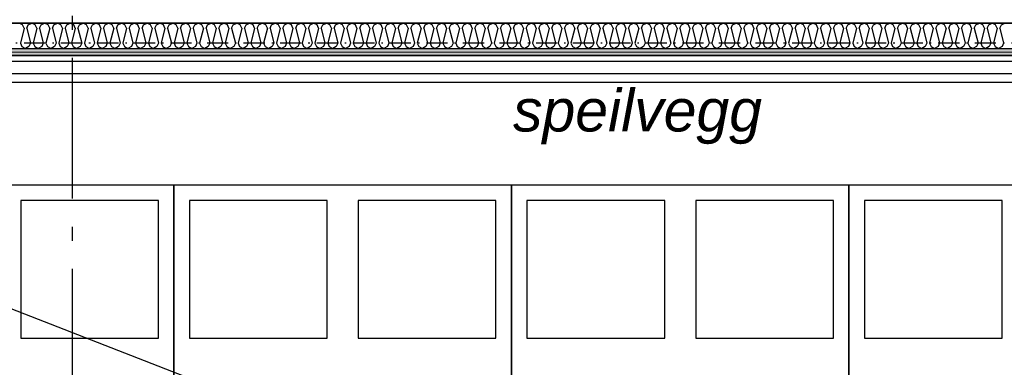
# Model space of a CAD drawing. Header units: millimetres. Extents: x -173281 to 144469, y -85977 to 83288.
# Tile 242 of 256: x -75254 to -71754, y -19865 to -18629. Entities that reach past the tile are written whole.
import ezdxf
from ezdxf.enums import TextEntityAlignment as Align

# ---------------------------------------------------------------- set-up
doc = ezdxf.new("R2010")
doc.units = ezdxf.units.MM
doc.header["$LTSCALE"] = 0.5
doc.header["$MEASUREMENT"] = 0
for name, pattern in [('Akselinje', [1500, 1000, -200, 100, -200]), ('Over snittplan', [260, 150, -50, 10, -50]), ('PLINE', [0])]:
    doc.linetypes.add(name, pattern=pattern)
doc.layers.add('236- Innvendig kledning og overflate(Nye konstruksjoner)', color=7, linetype='Continuous', lineweight=0)
for name, color, linetype in [('242- Ikke-bærende innervegger (Skravur)(Nye konstruksjoner)', 7, 'Continuous'), ('242- Ikke-bærende innervegger(Nye konstruksjoner)', 7, 'Continuous'), ('252- Gulv på grunn_ bunnplate', 7, 'Continuous'), ('253- Oppforet gulv_ påstøp(Nye konstruksjoner)', 7, 'Continuous'), ('256- Faste himlinger og overflatebehandling', 7, 'Continuous'), ('256- Faste himlinger og overflatebehandling(Nye konstruksjoner)', 7, 'Continuous'), ('27-- Fast inventar(Nye konstruksjoner)', 7, 'Continuous'), ('287- Andre rekkverk_ håndlister og fendere(Nye konstruksjoner)', 7, 'Continuous'), ('82-- Modullinjer', 7, 'Continuous'), ('832- Tekst bygning(Nye konstruksjoner)', 7, 'Continuous'), ('862- M___Nettoareal(Nye konstruksjoner)', 7, 'Continuous'), ('862- M___Nettoareal(Polylinje)(Nye konstruksjoner)', 7, 'Continuous'), ('862- M___Nettoareal(Tekst)(Nye konstruksjoner)', 7, 'Continuous')]:
    doc.layers.add(name, color=color, linetype=linetype)
doc.styles.add('GENERATED_STYLE_1', font='arial.ttf')
doc.styles.add('GENERATED_STYLE_2', font='arial.ttf')
doc.styles.add('GENERATED_STYLE_7', font='arial.ttf')
pattern_1 = [(0, (0, 0), (0, 86.60254), [0, -50]), (0, (25, 43.3), (0, 86.60254), [0, -50])]

# ---------------------------------------------------------------- blocks, each defined once
blk = doc.blocks.new('Dans_teater_A-120_6', base_point=(-73175.2, -21455.7))
at = {"layer": '862- M___Nettoareal(Polylinje)(Nye konstruksjoner)', "linetype": 'PLINE', "flags": 128}
blk.add_lwpolyline([(-77605.7, -22311.9), (-77605.7, -25661.9), (-76468.2, -25661.9), (-76468.2, -25666.9), (-68938.2, -25666.9), (-68938.2, -22216.9), (-68938.2, -18756.9), (-77605.7, -18756.9), (-77605.7, -22121.9), (-77668.2, -22121.9), (-77768.2, -22121.9), (-77768.2, -22311.9), (-77668.2, -22311.9)], close=True, dxfattribs=at)
at = {"layer": '862- M___Nettoareal(Tekst)(Nye konstruksjoner)', "style": 'GENERATED_STYLE_1'}
for tag, height, p in [('DUMMY_862', 150, (-73293.1, -20924)), ('ROOM_NAME', 150, (-73293.1, -22021.7)), ('DUMMY_861', 100, (-73450.2, -21621.5)), ('ROOM_NUMBER', 100, (-73450.2, -22010.3)), ('DUMMY_863', 100, (-73057.4, -21987.4))]:
    blk.add_attdef(tag, text='', height=height, rotation=90, dxfattribs=at).set_placement(p, align=Align.TOP_LEFT)
blk = doc.blocks.new('*X880')
at = {"layer": '242- Ikke-bærende innervegger (Skravur)(Nye konstruksjoner)', "linetype": 'PLINE'}
for p, q in [((-75244.3, -18647.8), (-75256.8, -18641.9)), ((-75238.8, -18660), (-75244.3, -18647.8)), ((-75229.2, -18660), (-75223.7, -18647.8)), ((-75223.7, -18647.8), (-75211.2, -18641.9)), ((-75198.8, -18647.8), (-75211.2, -18641.9)), ((-75193.3, -18660), (-75198.8, -18647.8)), ((-75183.7, -18660), (-75178.1, -18647.8)), ((-75178.1, -18647.8), (-75165.7, -18641.9)), ((-75153.3, -18647.8), (-75165.7, -18641.9)), ((-75147.7, -18660), (-75153.3, -18647.8)), ((-75138.2, -18660), (-75132.6, -18647.8)), ((-75132.6, -18647.8), (-75120.2, -18641.9)), ((-75107.8, -18647.8), (-75120.2, -18641.9)), ((-75102.2, -18660), (-75107.8, -18647.8)), ((-75092.6, -18660), (-75087.1, -18647.8)), ((-75087.1, -18647.8), (-75074.7, -18641.9)), ((-75062.2, -18647.8), (-75074.7, -18641.9)), ((-75056.7, -18660), (-75062.2, -18647.8)), ((-75047.1, -18660), (-75041.6, -18647.8)), ((-75041.6, -18647.8), (-75029.1, -18641.9)), ((-75016.7, -18647.8), (-75029.1, -18641.9)), ((-75011.2, -18660), (-75016.7, -18647.8)), ((-75001.6, -18660), (-74996, -18647.8)), ((-74996, -18647.8), (-74983.6, -18641.9)), ((-74971.2, -18647.8), (-74983.6, -18641.9)), ((-74965.6, -18660), (-74971.2, -18647.8)), ((-74956.1, -18660), (-74950.5, -18647.8)), ((-74950.5, -18647.8), (-74938.1, -18641.9)), ((-74925.6, -18647.8), (-74938.1, -18641.9)), ((-74920.1, -18660), (-74925.6, -18647.8)), ((-74910.5, -18660), (-74905, -18647.8)), ((-74905, -18647.8), (-74892.5, -18641.9)), ((-74880.1, -18647.8), (-74892.5, -18641.9)), ((-74874.6, -18660), (-74880.1, -18647.8)), ((-74865, -18660), (-74859.5, -18647.8)), ((-74859.5, -18647.8), (-74847, -18641.9)), ((-74834.6, -18647.8), (-74847, -18641.9)), ((-74829, -18660), (-74834.6, -18647.8)), ((-74819.5, -18660), (-74813.9, -18647.8)), ((-74813.9, -18647.8), (-74801.5, -18641.9)), ((-74789.1, -18647.8), (-74801.5, -18641.9)), ((-74783.5, -18660), (-74789.1, -18647.8)), ((-74773.9, -18660), (-74768.4, -18647.8)), ((-74768.4, -18647.8), (-74756, -18641.9)), ((-74743.5, -18647.8), (-74756, -18641.9)), ((-74738, -18660), (-74743.5, -18647.8)), ((-74728.4, -18660), (-74722.9, -18647.8)), ((-74722.9, -18647.8), (-74710.4, -18641.9)), ((-74698, -18647.8), (-74710.4, -18641.9)), ((-74692.5, -18660), (-74698, -18647.8)), ((-74682.9, -18660), (-74677.3, -18647.8)), ((-74677.3, -18647.8), (-74664.9, -18641.9)), ((-74652.5, -18647.8), (-74664.9, -18641.9)), ((-74646.9, -18660), (-74652.5, -18647.8)), ((-74637.4, -18660), (-74631.8, -18647.8)), ((-74631.8, -18647.8), (-74619.4, -18641.9)), ((-74607, -18647.8), (-74619.4, -18641.9)), ((-74601.4, -18660), (-74607, -18647.8)), ((-74591.8, -18660), (-74586.3, -18647.8)), ((-74586.3, -18647.8), (-74573.9, -18641.9)), ((-74561.4, -18647.8), (-74573.9, -18641.9)), ((-74555.9, -18660), (-74561.4, -18647.8)), ((-74546.3, -18660), (-74540.8, -18647.8)), ((-74540.8, -18647.8), (-74528.3, -18641.9)), ((-74515.9, -18647.8), (-74528.3, -18641.9)), ((-74510.3, -18660), (-74515.9, -18647.8)), ((-74500.8, -18660), (-74495.2, -18647.8)), ((-74495.2, -18647.8), (-74482.8, -18641.9)), ((-74470.4, -18647.8), (-74482.8, -18641.9)), ((-74464.8, -18660), (-74470.4, -18647.8)), ((-74455.3, -18660), (-74449.7, -18647.8)), ((-74449.7, -18647.8), (-74437.3, -18641.9)), ((-74424.8, -18647.8), (-74437.3, -18641.9)), ((-74419.3, -18660), (-74424.8, -18647.8)), ((-74409.7, -18660), (-74404.2, -18647.8)), ((-74404.2, -18647.8), (-74391.7, -18641.9)), ((-74379.3, -18647.8), (-74391.7, -18641.9)), ((-74373.8, -18660), (-74379.3, -18647.8)), ((-74364.2, -18660), (-74358.7, -18647.8)), ((-74358.7, -18647.8), (-74346.2, -18641.9)), ((-74333.8, -18647.8), (-74346.2, -18641.9)), ((-74328.2, -18660), (-74333.8, -18647.8)), ((-74318.7, -18660), (-74313.1, -18647.8)), ((-74313.1, -18647.8), (-74300.7, -18641.9)), ((-74288.3, -18647.8), (-74300.7, -18641.9)), ((-74282.7, -18660), (-74288.3, -18647.8)), ((-74273.1, -18660), (-74267.6, -18647.8)), ((-74267.6, -18647.8), (-74255.2, -18641.9)), ((-74242.7, -18647.8), (-74255.2, -18641.9)), ((-74237.2, -18660), (-74242.7, -18647.8)), ((-74227.6, -18660), (-74222.1, -18647.8)), ((-74222.1, -18647.8), (-74209.6, -18641.9)), ((-74197.2, -18647.8), (-74209.6, -18641.9)), ((-74191.7, -18660), (-74197.2, -18647.8)), ((-74182.1, -18660), (-74176.5, -18647.8)), ((-74176.5, -18647.8), (-74164.1, -18641.9)), ((-74151.7, -18647.8), (-74164.1, -18641.9)), ((-74146.1, -18660), (-74151.7, -18647.8)), ((-74136.6, -18660), (-74131, -18647.8)), ((-74131, -18647.8), (-74118.6, -18641.9)), ((-74106.2, -18647.8), (-74118.6, -18641.9)), ((-74100.6, -18660), (-74106.2, -18647.8)), ((-74091, -18660), (-74085.5, -18647.8)), ((-74085.5, -18647.8), (-74073.1, -18641.9)), ((-74060.6, -18647.8), (-74073.1, -18641.9)), ((-74055.1, -18660), (-74060.6, -18647.8)), ((-74045.5, -18660), (-74040, -18647.8)), ((-74040, -18647.8), (-74027.5, -18641.9)), ((-74015.1, -18647.8), (-74027.5, -18641.9)), ((-74009.5, -18660), (-74015.1, -18647.8)), ((-74000, -18660), (-73994.4, -18647.8)), ((-73994.4, -18647.8), (-73982, -18641.9)), ((-73969.6, -18647.8), (-73982, -18641.9)), ((-73964, -18660), (-73969.6, -18647.8)), ((-73954.5, -18660), (-73948.9, -18647.8)), ((-73948.9, -18647.8), (-73936.5, -18641.9)), ((-73924, -18647.8), (-73936.5, -18641.9)), ((-73918.5, -18660), (-73924, -18647.8)), ((-73908.9, -18660), (-73903.4, -18647.8)), ((-73903.4, -18647.8), (-73890.9, -18641.9)), ((-73878.5, -18647.8), (-73890.9, -18641.9)), ((-73873, -18660), (-73878.5, -18647.8)), ((-73863.4, -18660), (-73857.9, -18647.8)), ((-73857.9, -18647.8), (-73845.4, -18641.9)), ((-73833, -18647.8), (-73845.4, -18641.9)), ((-73827.4, -18660), (-73833, -18647.8)), ((-73817.9, -18660), (-73812.3, -18647.8)), ((-73812.3, -18647.8), (-73799.9, -18641.9)), ((-73787.5, -18647.8), (-73799.9, -18641.9)), ((-73781.9, -18660), (-73787.5, -18647.8)), ((-73772.3, -18660), (-73766.8, -18647.8)), ((-73766.8, -18647.8), (-73754.4, -18641.9)), ((-73741.9, -18647.8), (-73754.4, -18641.9)), ((-73736.4, -18660), (-73741.9, -18647.8)), ((-73726.8, -18660), (-73721.3, -18647.8)), ((-73721.3, -18647.8), (-73708.8, -18641.9)), ((-73696.4, -18647.8), (-73708.8, -18641.9)), ((-73690.9, -18660), (-73696.4, -18647.8)), ((-73681.3, -18660), (-73675.7, -18647.8)), ((-73675.7, -18647.8), (-73663.3, -18641.9)), ((-73650.9, -18647.8), (-73663.3, -18641.9)), ((-73645.3, -18660), (-73650.9, -18647.8)), ((-73635.8, -18660), (-73630.2, -18647.8)), ((-73630.2, -18647.8), (-73617.8, -18641.9)), ((-73605.3, -18647.8), (-73617.8, -18641.9)), ((-73599.8, -18660), (-73605.3, -18647.8)), ((-73590.2, -18660), (-73584.7, -18647.8)), ((-73584.7, -18647.8), (-73572.3, -18641.9)), ((-73559.8, -18647.8), (-73572.3, -18641.9)), ((-73554.3, -18660), (-73559.8, -18647.8)), ((-73544.7, -18660), (-73539.2, -18647.8)), ((-73539.2, -18647.8), (-73526.7, -18641.9)), ((-73514.3, -18647.8), (-73526.7, -18641.9)), ((-73508.7, -18660), (-73514.3, -18647.8)), ((-73499.2, -18660), (-73493.6, -18647.8)), ((-73493.6, -18647.8), (-73481.2, -18641.9)), ((-73468.8, -18647.8), (-73481.2, -18641.9)), ((-73463.2, -18660), (-73468.8, -18647.8)), ((-73453.7, -18660), (-73448.1, -18647.8)), ((-73448.1, -18647.8), (-73435.7, -18641.9)), ((-73423.2, -18647.8), (-73435.7, -18641.9)), ((-73417.7, -18660), (-73423.2, -18647.8)), ((-73408.1, -18660), (-73402.6, -18647.8)), ((-73402.6, -18647.8), (-73390.1, -18641.9)), ((-73377.7, -18647.8), (-73390.1, -18641.9)), ((-73372.2, -18660), (-73377.7, -18647.8)), ((-73362.6, -18660), (-73357.1, -18647.8)), ((-73357.1, -18647.8), (-73344.6, -18641.9)), ((-73332.2, -18647.8), (-73344.6, -18641.9)), ((-73326.6, -18660), (-73332.2, -18647.8)), ((-73317.1, -18660), (-73311.5, -18647.8)), ((-73311.5, -18647.8), (-73299.1, -18641.9)), ((-73286.7, -18647.8), (-73299.1, -18641.9)), ((-73281.1, -18660), (-73286.7, -18647.8)), ((-73271.5, -18660), (-73266, -18647.8)), ((-73266, -18647.8), (-73253.6, -18641.9)), ((-73241.1, -18647.8), (-73253.6, -18641.9)), ((-73235.6, -18660), (-73241.1, -18647.8)), ((-73226, -18660), (-73220.5, -18647.8)), ((-73220.5, -18647.8), (-73208, -18641.9)), ((-73195.6, -18647.8), (-73208, -18641.9)), ((-73190.1, -18660), (-73195.6, -18647.8)), ((-73180.5, -18660), (-73174.9, -18647.8)), ((-73174.9, -18647.8), (-73162.5, -18641.9)), ((-73150.1, -18647.8), (-73162.5, -18641.9)), ((-73144.5, -18660), (-73150.1, -18647.8)), ((-73135, -18660), (-73129.4, -18647.8)), ((-73129.4, -18647.8), (-73117, -18641.9)), ((-73104.5, -18647.8), (-73117, -18641.9)), ((-73099, -18660), (-73104.5, -18647.8)), ((-73089.4, -18660), (-73083.9, -18647.8)), ((-73083.9, -18647.8), (-73071.5, -18641.9)), ((-73059, -18647.8), (-73071.5, -18641.9)), ((-73053.5, -18660), (-73059, -18647.8)), ((-73043.9, -18660), (-73038.4, -18647.8)), ((-73038.4, -18647.8), (-73025.9, -18641.9)), ((-73013.5, -18647.8), (-73025.9, -18641.9)), ((-73007.9, -18660), (-73013.5, -18647.8)), ((-72998.4, -18660), (-72992.8, -18647.8)), ((-72992.8, -18647.8), (-72980.4, -18641.9)), ((-72968, -18647.8), (-72980.4, -18641.9)), ((-72962.4, -18660), (-72968, -18647.8)), ((-72952.9, -18660), (-72947.3, -18647.8)), ((-72947.3, -18647.8), (-72934.9, -18641.9)), ((-72922.4, -18647.8), (-72934.9, -18641.9)), ((-72916.9, -18660), (-72922.4, -18647.8)), ((-72907.3, -18660), (-72901.8, -18647.8)), ((-72901.8, -18647.8), (-72889.3, -18641.9)), ((-72876.9, -18647.8), (-72889.3, -18641.9)), ((-72871.4, -18660), (-72876.9, -18647.8)), ((-72861.8, -18660), (-72856.3, -18647.8)), ((-72856.3, -18647.8), (-72843.8, -18641.9)), ((-72831.4, -18647.8), (-72843.8, -18641.9)), ((-72825.8, -18660), (-72831.4, -18647.8)), ((-72816.3, -18660), (-72810.7, -18647.8)), ((-72810.7, -18647.8), (-72798.3, -18641.9)), ((-72785.9, -18647.8), (-72798.3, -18641.9)), ((-72780.3, -18660), (-72785.9, -18647.8)), ((-72770.7, -18660), (-72765.2, -18647.8)), ((-72765.2, -18647.8), (-72752.8, -18641.9)), ((-72740.3, -18647.8), (-72752.8, -18641.9)), ((-72734.8, -18660), (-72740.3, -18647.8)), ((-72725.2, -18660), (-72719.7, -18647.8)), ((-72719.7, -18647.8), (-72707.2, -18641.9)), ((-72694.8, -18647.8), (-72707.2, -18641.9)), ((-72689.3, -18660), (-72694.8, -18647.8)), ((-72679.7, -18660), (-72674.1, -18647.8)), ((-72674.1, -18647.8), (-72661.7, -18641.9)), ((-72649.3, -18647.8), (-72661.7, -18641.9)), ((-72643.7, -18660), (-72649.3, -18647.8)), ((-72634.2, -18660), (-72628.6, -18647.8)), ((-72628.6, -18647.8), (-72616.2, -18641.9)), ((-72603.7, -18647.8), (-72616.2, -18641.9)), ((-72598.2, -18660), (-72603.7, -18647.8)), ((-72588.6, -18660), (-72583.1, -18647.8)), ((-72583.1, -18647.8), (-72570.7, -18641.9)), ((-72558.2, -18647.8), (-72570.7, -18641.9)), ((-72552.7, -18660), (-72558.2, -18647.8)), ((-72543.1, -18660), (-72537.6, -18647.8)), ((-72537.6, -18647.8), (-72525.1, -18641.9)), ((-72512.7, -18647.8), (-72525.1, -18641.9)), ((-72507.1, -18660), (-72512.7, -18647.8)), ((-72497.6, -18660), (-72492, -18647.8)), ((-72492, -18647.8), (-72479.6, -18641.9)), ((-72467.2, -18647.8), (-72479.6, -18641.9)), ((-72461.6, -18660), (-72467.2, -18647.8)), ((-72452.1, -18660), (-72446.5, -18647.8)), ((-72446.5, -18647.8), (-72434.1, -18641.9)), ((-72421.6, -18647.8), (-72434.1, -18641.9)), ((-72416.1, -18660), (-72421.6, -18647.8)), ((-72406.5, -18660), (-72401, -18647.8)), ((-72401, -18647.8), (-72388.5, -18641.9)), ((-72376.1, -18647.8), (-72388.5, -18641.9)), ((-72370.6, -18660), (-72376.1, -18647.8)), ((-72361, -18660), (-72355.4, -18647.8)), ((-72355.4, -18647.8), (-72343, -18641.9)), ((-72330.6, -18647.8), (-72343, -18641.9)), ((-72325, -18660), (-72330.6, -18647.8)), ((-72315.5, -18660), (-72309.9, -18647.8)), ((-72309.9, -18647.8), (-72297.5, -18641.9)), ((-72285.1, -18647.8), (-72297.5, -18641.9)), ((-72279.5, -18660), (-72285.1, -18647.8)), ((-72269.9, -18660), (-72264.4, -18647.8)), ((-72264.4, -18647.8), (-72252, -18641.9)), ((-72239.5, -18647.8), (-72252, -18641.9)), ((-72234, -18660), (-72239.5, -18647.8)), ((-72224.4, -18660), (-72218.9, -18647.8)), ((-72218.9, -18647.8), (-72206.4, -18641.9)), ((-72194, -18647.8), (-72206.4, -18641.9)), ((-72188.5, -18660), (-72194, -18647.8)), ((-72178.9, -18660), (-72173.3, -18647.8)), ((-72173.3, -18647.8), (-72160.9, -18641.9)), ((-72148.5, -18647.8), (-72160.9, -18641.9)), ((-72142.9, -18660), (-72148.5, -18647.8)), ((-72133.4, -18660), (-72127.8, -18647.8)), ((-72127.8, -18647.8), (-72115.4, -18641.9)), ((-72102.9, -18647.8), (-72115.4, -18641.9)), ((-72097.4, -18660), (-72102.9, -18647.8)), ((-72087.8, -18660), (-72082.3, -18647.8)), ((-72082.3, -18647.8), (-72069.9, -18641.9)), ((-72057.4, -18647.8), (-72069.9, -18641.9)), ((-72051.9, -18660), (-72057.4, -18647.8)), ((-72042.3, -18660), (-72036.8, -18647.8)), ((-72036.8, -18647.8), (-72024.3, -18641.9)), ((-72011.9, -18647.8), (-72024.3, -18641.9)), ((-72006.3, -18660), (-72011.9, -18647.8)), ((-71996.8, -18660), (-71991.2, -18647.8)), ((-71991.2, -18647.8), (-71978.8, -18641.9)), ((-71966.4, -18647.8), (-71978.8, -18641.9)), ((-71960.8, -18660), (-71966.4, -18647.8)), ((-71951.3, -18660), (-71945.7, -18647.8)), ((-71945.7, -18647.8), (-71933.3, -18641.9)), ((-71920.8, -18647.8), (-71933.3, -18641.9)), ((-71915.3, -18660), (-71920.8, -18647.8)), ((-71905.7, -18660), (-71900.2, -18647.8)), ((-71900.2, -18647.8), (-71887.7, -18641.9)), ((-71875.3, -18647.8), (-71887.7, -18641.9)), ((-71869.8, -18660), (-71875.3, -18647.8)), ((-71860.2, -18660), (-71854.6, -18647.8)), ((-71854.6, -18647.8), (-71842.2, -18641.9)), ((-71829.8, -18647.8), (-71842.2, -18641.9)), ((-71824.2, -18660), (-71829.8, -18647.8)), ((-71814.7, -18660), (-71809.1, -18647.8)), ((-71809.1, -18647.8), (-71796.7, -18641.9)), ((-71784.3, -18647.8), (-71796.7, -18641.9)), ((-71778.7, -18660), (-71784.3, -18647.8)), ((-71769.1, -18660), (-71763.6, -18647.8)), ((-71763.6, -18647.8), (-71751.2, -18641.9)), ((-75238.8, -18660), (-75252, -18712.8)), ((-75229.2, -18660), (-75216, -18712.8)), ((-75193.3, -18660), (-75206.5, -18712.8)), ((-75183.7, -18660), (-75170.5, -18712.8)), ((-75147.7, -18660), (-75160.9, -18712.8)), ((-75138.2, -18660), (-75125, -18712.8)), ((-75102.2, -18660), (-75115.4, -18712.8)), ((-75092.6, -18660), (-75079.4, -18712.8)), ((-75056.7, -18660), (-75069.9, -18712.8)), ((-75047.1, -18660), (-75033.9, -18712.8)), ((-75011.2, -18660), (-75024.3, -18712.8)), ((-75001.6, -18660), (-74988.4, -18712.8)), ((-74965.6, -18660), (-74978.8, -18712.8)), ((-74956.1, -18660), (-74942.9, -18712.8)), ((-74920.1, -18660), (-74933.3, -18712.8)), ((-74910.5, -18660), (-74897.3, -18712.8)), ((-74874.6, -18660), (-74887.8, -18712.8)), ((-74865, -18660), (-74851.8, -18712.8)), ((-74829, -18660), (-74842.2, -18712.8)), ((-74819.5, -18660), (-74806.3, -18712.8)), ((-74783.5, -18660), (-74796.7, -18712.8)), ((-74773.9, -18660), (-74760.8, -18712.8)), ((-74738, -18660), (-74751.2, -18712.8)), ((-74728.4, -18660), (-74715.2, -18712.8)), ((-74692.5, -18660), (-74705.7, -18712.8)), ((-74682.9, -18660), (-74669.7, -18712.8)), ((-74646.9, -18660), (-74660.1, -18712.8)), ((-74637.4, -18660), (-74624.2, -18712.8)), ((-74601.4, -18660), (-74614.6, -18712.8)), ((-74591.8, -18660), (-74578.6, -18712.8)), ((-74555.9, -18660), (-74569.1, -18712.8)), ((-74546.3, -18660), (-74533.1, -18712.8)), ((-74510.3, -18660), (-74523.5, -18712.8)), ((-74500.8, -18660), (-74487.6, -18712.8)), ((-74464.8, -18660), (-74478, -18712.8)), ((-74455.3, -18660), (-74442.1, -18712.8)), ((-74419.3, -18660), (-74432.5, -18712.8)), ((-74409.7, -18660), (-74396.5, -18712.8)), ((-74373.8, -18660), (-74387, -18712.8)), ((-74364.2, -18660), (-74351, -18712.8)), ((-74328.2, -18660), (-74341.4, -18712.8)), ((-74318.7, -18660), (-74305.5, -18712.8)), ((-74282.7, -18660), (-74295.9, -18712.8)), ((-74273.1, -18660), (-74259.9, -18712.8)), ((-74237.2, -18660), (-74250.4, -18712.8)), ((-74227.6, -18660), (-74214.4, -18712.8)), ((-74191.7, -18660), (-74204.9, -18712.8)), ((-74182.1, -18660), (-74168.9, -18712.8)), ((-74146.1, -18660), (-74159.3, -18712.8)), ((-74136.6, -18660), (-74123.4, -18712.8)), ((-74100.6, -18660), (-74113.8, -18712.8)), ((-74091, -18660), (-74077.8, -18712.8)), ((-74055.1, -18660), (-74068.3, -18712.8)), ((-74045.5, -18660), (-74032.3, -18712.8)), ((-74009.5, -18660), (-74022.7, -18712.8)), ((-74000, -18660), (-73986.8, -18712.8)), ((-73964, -18660), (-73977.2, -18712.8)), ((-73954.5, -18660), (-73941.3, -18712.8)), ((-73918.5, -18660), (-73931.7, -18712.8)), ((-73908.9, -18660), (-73895.7, -18712.8)), ((-73873, -18660), (-73886.2, -18712.8)), ((-73863.4, -18660), (-73850.2, -18712.8)), ((-73827.4, -18660), (-73840.6, -18712.8)), ((-73817.9, -18660), (-73804.7, -18712.8)), ((-73781.9, -18660), (-73795.1, -18712.8)), ((-73772.3, -18660), (-73759.1, -18712.8)), ((-73736.4, -18660), (-73749.6, -18712.8)), ((-73726.8, -18660), (-73713.6, -18712.8)), ((-73690.9, -18660), (-73704.1, -18712.8)), ((-73681.3, -18660), (-73668.1, -18712.8)), ((-73645.3, -18660), (-73658.5, -18712.8)), ((-73635.8, -18660), (-73622.6, -18712.8)), ((-73599.8, -18660), (-73613, -18712.8)), ((-73590.2, -18660), (-73577, -18712.8)), ((-73554.3, -18660), (-73567.5, -18712.8)), ((-73544.7, -18660), (-73531.5, -18712.8)), ((-73508.7, -18660), (-73521.9, -18712.8)), ((-73499.2, -18660), (-73486, -18712.8)), ((-73463.2, -18660), (-73476.4, -18712.8)), ((-73453.7, -18660), (-73440.5, -18712.8)), ((-73417.7, -18660), (-73430.9, -18712.8)), ((-73408.1, -18660), (-73394.9, -18712.8)), ((-73372.2, -18660), (-73385.4, -18712.8)), ((-73362.6, -18660), (-73349.4, -18712.8)), ((-73326.6, -18660), (-73339.8, -18712.8)), ((-73317.1, -18660), (-73303.9, -18712.8)), ((-73281.1, -18660), (-73294.3, -18712.8)), ((-73271.5, -18660), (-73258.3, -18712.8)), ((-73235.6, -18660), (-73248.8, -18712.8)), ((-73226, -18660), (-73212.8, -18712.8)), ((-73190.1, -18660), (-73203.3, -18712.8)), ((-73180.5, -18660), (-73167.3, -18712.8)), ((-73144.5, -18660), (-73157.7, -18712.8)), ((-73135, -18660), (-73121.8, -18712.8)), ((-73099, -18660), (-73112.2, -18712.8)), ((-73089.4, -18660), (-73076.2, -18712.8)), ((-73053.5, -18660), (-73066.7, -18712.8)), ((-73043.9, -18660), (-73030.7, -18712.8)), ((-73007.9, -18660), (-73021.1, -18712.8)), ((-72998.4, -18660), (-72985.2, -18712.8)), ((-72962.4, -18660), (-72975.6, -18712.8)), ((-72952.9, -18660), (-72939.7, -18712.8)), ((-72916.9, -18660), (-72930.1, -18712.8)), ((-72907.3, -18660), (-72894.1, -18712.8)), ((-72871.4, -18660), (-72884.6, -18712.8)), ((-72861.8, -18660), (-72848.6, -18712.8)), ((-72825.8, -18660), (-72839, -18712.8)), ((-72816.3, -18660), (-72803.1, -18712.8)), ((-72780.3, -18660), (-72793.5, -18712.8)), ((-72770.7, -18660), (-72757.5, -18712.8)), ((-72734.8, -18660), (-72748, -18712.8)), ((-72725.2, -18660), (-72712, -18712.8)), ((-72689.3, -18660), (-72702.5, -18712.8)), ((-72679.7, -18660), (-72666.5, -18712.8)), ((-72643.7, -18660), (-72656.9, -18712.8)), ((-72634.2, -18660), (-72621, -18712.8)), ((-72598.2, -18660), (-72611.4, -18712.8)), ((-72588.6, -18660), (-72575.4, -18712.8)), ((-72552.7, -18660), (-72565.9, -18712.8)), ((-72543.1, -18660), (-72529.9, -18712.8)), ((-72507.1, -18660), (-72520.3, -18712.8)), ((-72497.6, -18660), (-72484.4, -18712.8)), ((-72461.6, -18660), (-72474.8, -18712.8)), ((-72452.1, -18660), (-72438.9, -18712.8)), ((-72416.1, -18660), (-72429.3, -18712.8)), ((-72406.5, -18660), (-72393.3, -18712.8)), ((-72370.6, -18660), (-72383.8, -18712.8)), ((-72361, -18660), (-72347.8, -18712.8)), ((-72325, -18660), (-72338.2, -18712.8)), ((-72315.5, -18660), (-72302.3, -18712.8)), ((-72279.5, -18660), (-72292.7, -18712.8)), ((-72269.9, -18660), (-72256.7, -18712.8)), ((-72234, -18660), (-72247.2, -18712.8)), ((-72224.4, -18660), (-72211.2, -18712.8)), ((-72188.5, -18660), (-72201.7, -18712.8)), ((-72178.9, -18660), (-72165.7, -18712.8)), ((-72142.9, -18660), (-72156.1, -18712.8)), ((-72133.4, -18660), (-72120.2, -18712.8)), ((-72097.4, -18660), (-72110.6, -18712.8)), ((-72087.8, -18660), (-72074.6, -18712.8)), ((-72051.9, -18660), (-72065.1, -18712.8)), ((-72042.3, -18660), (-72029.1, -18712.8)), ((-72006.3, -18660), (-72019.5, -18712.8)), ((-71996.8, -18660), (-71983.6, -18712.8)), ((-71960.8, -18660), (-71974, -18712.8)), ((-71951.3, -18660), (-71938.1, -18712.8)), ((-71915.3, -18660), (-71928.5, -18712.8)), ((-71905.7, -18660), (-71892.5, -18712.8)), ((-71869.8, -18660), (-71883, -18712.8)), ((-71860.2, -18660), (-71847, -18712.8)), ((-71824.2, -18660), (-71837.4, -18712.8)), ((-71814.7, -18660), (-71801.5, -18712.8)), ((-71778.7, -18660), (-71791.9, -18712.8)), ((-71769.1, -18660), (-71755.9, -18712.8)), ((-75252, -18712.8), (-75246.4, -18725)), ((-75246.4, -18725), (-75234, -18731.9)), ((-75221.6, -18725), (-75234, -18731.9)), ((-75216, -18712.8), (-75221.6, -18725)), ((-75206.5, -18712.8), (-75200.9, -18725)), ((-75200.9, -18725), (-75188.5, -18731.9)), ((-75176, -18725), (-75188.5, -18731.9)), ((-75170.5, -18712.8), (-75176, -18725)), ((-75160.9, -18712.8), (-75155.4, -18725)), ((-75155.4, -18725), (-75143, -18731.9)), ((-75130.5, -18725), (-75143, -18731.9)), ((-75125, -18712.8), (-75130.5, -18725)), ((-75115.4, -18712.8), (-75109.9, -18725)), ((-75109.9, -18725), (-75097.4, -18731.9)), ((-75085, -18725), (-75097.4, -18731.9)), ((-75079.4, -18712.8), (-75085, -18725)), ((-75069.9, -18712.8), (-75064.3, -18725)), ((-75064.3, -18725), (-75051.9, -18731.9)), ((-75039.5, -18725), (-75051.9, -18731.9)), ((-75033.9, -18712.8), (-75039.5, -18725)), ((-75024.3, -18712.8), (-75018.8, -18725)), ((-75018.8, -18725), (-75006.4, -18731.9)), ((-74993.9, -18725), (-75006.4, -18731.9)), ((-74988.4, -18712.8), (-74993.9, -18725)), ((-74978.8, -18712.8), (-74973.3, -18725)), ((-74973.3, -18725), (-74960.8, -18731.9)), ((-74948.4, -18725), (-74960.8, -18731.9)), ((-74942.9, -18712.8), (-74948.4, -18725)), ((-74933.3, -18712.8), (-74927.7, -18725)), ((-74927.7, -18725), (-74915.3, -18731.9)), ((-74902.9, -18725), (-74915.3, -18731.9)), ((-74897.3, -18712.8), (-74902.9, -18725)), ((-74887.8, -18712.8), (-74882.2, -18725)), ((-74882.2, -18725), (-74869.8, -18731.9)), ((-74857.4, -18725), (-74869.8, -18731.9)), ((-74851.8, -18712.8), (-74857.4, -18725)), ((-74842.2, -18712.8), (-74836.7, -18725)), ((-74836.7, -18725), (-74824.3, -18731.9)), ((-74811.8, -18725), (-74824.3, -18731.9)), ((-74806.3, -18712.8), (-74811.8, -18725)), ((-74796.7, -18712.8), (-74791.2, -18725)), ((-74791.2, -18725), (-74778.7, -18731.9)), ((-74766.3, -18725), (-74778.7, -18731.9)), ((-74760.8, -18712.8), (-74766.3, -18725)), ((-74751.2, -18712.8), (-74745.6, -18725)), ((-74745.6, -18725), (-74733.2, -18731.9)), ((-74720.8, -18725), (-74733.2, -18731.9)), ((-74715.2, -18712.8), (-74720.8, -18725)), ((-74705.7, -18712.8), (-74700.1, -18725)), ((-74700.1, -18725), (-74687.7, -18731.9)), ((-74675.2, -18725), (-74687.7, -18731.9)), ((-74669.7, -18712.8), (-74675.2, -18725)), ((-74660.1, -18712.8), (-74654.6, -18725)), ((-74654.6, -18725), (-74642.1, -18731.9)), ((-74629.7, -18725), (-74642.1, -18731.9)), ((-74624.2, -18712.8), (-74629.7, -18725)), ((-74614.6, -18712.8), (-74609.1, -18725)), ((-74609.1, -18725), (-74596.6, -18731.9)), ((-74584.2, -18725), (-74596.6, -18731.9)), ((-74578.6, -18712.8), (-74584.2, -18725)), ((-74569.1, -18712.8), (-74563.5, -18725)), ((-74563.5, -18725), (-74551.1, -18731.9)), ((-74538.7, -18725), (-74551.1, -18731.9)), ((-74533.1, -18712.8), (-74538.7, -18725)), ((-74523.5, -18712.8), (-74518, -18725)), ((-74518, -18725), (-74505.6, -18731.9)), ((-74493.1, -18725), (-74505.6, -18731.9)), ((-74487.6, -18712.8), (-74493.1, -18725)), ((-74478, -18712.8), (-74472.5, -18725)), ((-74472.5, -18725), (-74460, -18731.9)), ((-74447.6, -18725), (-74460, -18731.9)), ((-74442.1, -18712.8), (-74447.6, -18725)), ((-74432.5, -18712.8), (-74426.9, -18725)), ((-74426.9, -18725), (-74414.5, -18731.9)), ((-74402.1, -18725), (-74414.5, -18731.9)), ((-74396.5, -18712.8), (-74402.1, -18725)), ((-74387, -18712.8), (-74381.4, -18725)), ((-74381.4, -18725), (-74369, -18731.9)), ((-74356.6, -18725), (-74369, -18731.9)), ((-74351, -18712.8), (-74356.6, -18725)), ((-74341.4, -18712.8), (-74335.9, -18725)), ((-74335.9, -18725), (-74323.5, -18731.9)), ((-74311, -18725), (-74323.5, -18731.9)), ((-74305.5, -18712.8), (-74311, -18725)), ((-74295.9, -18712.8), (-74290.4, -18725)), ((-74290.4, -18725), (-74277.9, -18731.9)), ((-74265.5, -18725), (-74277.9, -18731.9)), ((-74259.9, -18712.8), (-74265.5, -18725)), ((-74250.4, -18712.8), (-74244.8, -18725)), ((-74244.8, -18725), (-74232.4, -18731.9)), ((-74220, -18725), (-74232.4, -18731.9)), ((-74214.4, -18712.8), (-74220, -18725)), ((-74204.9, -18712.8), (-74199.3, -18725)), ((-74199.3, -18725), (-74186.9, -18731.9)), ((-74174.4, -18725), (-74186.9, -18731.9)), ((-74168.9, -18712.8), (-74174.4, -18725)), ((-74159.3, -18712.8), (-74153.8, -18725)), ((-74153.8, -18725), (-74141.3, -18731.9)), ((-74128.9, -18725), (-74141.3, -18731.9)), ((-74123.4, -18712.8), (-74128.9, -18725)), ((-74113.8, -18712.8), (-74108.3, -18725)), ((-74108.3, -18725), (-74095.8, -18731.9)), ((-74083.4, -18725), (-74095.8, -18731.9)), ((-74077.8, -18712.8), (-74083.4, -18725)), ((-74068.3, -18712.8), (-74062.7, -18725)), ((-74062.7, -18725), (-74050.3, -18731.9)), ((-74037.9, -18725), (-74050.3, -18731.9)), ((-74032.3, -18712.8), (-74037.9, -18725)), ((-74022.7, -18712.8), (-74017.2, -18725)), ((-74017.2, -18725), (-74004.8, -18731.9)), ((-73992.3, -18725), (-74004.8, -18731.9)), ((-73986.8, -18712.8), (-73992.3, -18725)), ((-73977.2, -18712.8), (-73971.7, -18725)), ((-73971.7, -18725), (-73959.2, -18731.9)), ((-73946.8, -18725), (-73959.2, -18731.9)), ((-73941.3, -18712.8), (-73946.8, -18725)), ((-73931.7, -18712.8), (-73926.1, -18725)), ((-73926.1, -18725), (-73913.7, -18731.9)), ((-73901.3, -18725), (-73913.7, -18731.9)), ((-73895.7, -18712.8), (-73901.3, -18725)), ((-73886.2, -18712.8), (-73880.6, -18725)), ((-73880.6, -18725), (-73868.2, -18731.9)), ((-73855.8, -18725), (-73868.2, -18731.9)), ((-73850.2, -18712.8), (-73855.8, -18725)), ((-73840.6, -18712.8), (-73835.1, -18725)), ((-73835.1, -18725), (-73822.7, -18731.9)), ((-73810.2, -18725), (-73822.7, -18731.9)), ((-73804.7, -18712.8), (-73810.2, -18725)), ((-73795.1, -18712.8), (-73789.6, -18725)), ((-73789.6, -18725), (-73777.1, -18731.9)), ((-73764.7, -18725), (-73777.1, -18731.9)), ((-73759.1, -18712.8), (-73764.7, -18725)), ((-73749.6, -18712.8), (-73744, -18725)), ((-73744, -18725), (-73731.6, -18731.9)), ((-73719.2, -18725), (-73731.6, -18731.9)), ((-73713.6, -18712.8), (-73719.2, -18725)), ((-73704.1, -18712.8), (-73698.5, -18725)), ((-73698.5, -18725), (-73686.1, -18731.9)), ((-73673.6, -18725), (-73686.1, -18731.9)), ((-73668.1, -18712.8), (-73673.6, -18725)), ((-73658.5, -18712.8), (-73653, -18725)), ((-73653, -18725), (-73640.5, -18731.9)), ((-73628.1, -18725), (-73640.5, -18731.9)), ((-73622.6, -18712.8), (-73628.1, -18725)), ((-73613, -18712.8), (-73607.5, -18725)), ((-73607.5, -18725), (-73595, -18731.9)), ((-73582.6, -18725), (-73595, -18731.9)), ((-73577, -18712.8), (-73582.6, -18725)), ((-73567.5, -18712.8), (-73561.9, -18725)), ((-73561.9, -18725), (-73549.5, -18731.9)), ((-73537.1, -18725), (-73549.5, -18731.9)), ((-73531.5, -18712.8), (-73537.1, -18725)), ((-73521.9, -18712.8), (-73516.4, -18725)), ((-73516.4, -18725), (-73504, -18731.9)), ((-73491.5, -18725), (-73504, -18731.9)), ((-73486, -18712.8), (-73491.5, -18725)), ((-73476.4, -18712.8), (-73470.9, -18725)), ((-73470.9, -18725), (-73458.4, -18731.9)), ((-73446, -18725), (-73458.4, -18731.9)), ((-73440.5, -18712.8), (-73446, -18725)), ((-73430.9, -18712.8), (-73425.3, -18725)), ((-73425.3, -18725), (-73412.9, -18731.9)), ((-73400.5, -18725), (-73412.9, -18731.9)), ((-73394.9, -18712.8), (-73400.5, -18725)), ((-73385.4, -18712.8), (-73379.8, -18725)), ((-73379.8, -18725), (-73367.4, -18731.9)), ((-73354.9, -18725), (-73367.4, -18731.9)), ((-73349.4, -18712.8), (-73354.9, -18725)), ((-73339.8, -18712.8), (-73334.3, -18725)), ((-73334.3, -18725), (-73321.9, -18731.9)), ((-73309.4, -18725), (-73321.9, -18731.9)), ((-73303.9, -18712.8), (-73309.4, -18725)), ((-73294.3, -18712.8), (-73288.8, -18725)), ((-73288.8, -18725), (-73276.3, -18731.9)), ((-73263.9, -18725), (-73276.3, -18731.9)), ((-73258.3, -18712.8), (-73263.9, -18725)), ((-73248.8, -18712.8), (-73243.2, -18725)), ((-73243.2, -18725), (-73230.8, -18731.9)), ((-73218.4, -18725), (-73230.8, -18731.9)), ((-73212.8, -18712.8), (-73218.4, -18725)), ((-73203.3, -18712.8), (-73197.7, -18725)), ((-73197.7, -18725), (-73185.3, -18731.9)), ((-73172.8, -18725), (-73185.3, -18731.9)), ((-73167.3, -18712.8), (-73172.8, -18725)), ((-73157.7, -18712.8), (-73152.2, -18725)), ((-73152.2, -18725), (-73139.7, -18731.9)), ((-73127.3, -18725), (-73139.7, -18731.9)), ((-73121.8, -18712.8), (-73127.3, -18725)), ((-73112.2, -18712.8), (-73106.7, -18725)), ((-73106.7, -18725), (-73094.2, -18731.9)), ((-73081.8, -18725), (-73094.2, -18731.9)), ((-73076.2, -18712.8), (-73081.8, -18725)), ((-73066.7, -18712.8), (-73061.1, -18725)), ((-73061.1, -18725), (-73048.7, -18731.9)), ((-73036.3, -18725), (-73048.7, -18731.9)), ((-73030.7, -18712.8), (-73036.3, -18725)), ((-73021.1, -18712.8), (-73015.6, -18725)), ((-73015.6, -18725), (-73003.2, -18731.9)), ((-72990.7, -18725), (-73003.2, -18731.9)), ((-72985.2, -18712.8), (-72990.7, -18725)), ((-72975.6, -18712.8), (-72970.1, -18725)), ((-72970.1, -18725), (-72957.6, -18731.9)), ((-72945.2, -18725), (-72957.6, -18731.9)), ((-72939.7, -18712.8), (-72945.2, -18725)), ((-72930.1, -18712.8), (-72924.5, -18725)), ((-72924.5, -18725), (-72912.1, -18731.9)), ((-72899.7, -18725), (-72912.1, -18731.9)), ((-72894.1, -18712.8), (-72899.7, -18725)), ((-72884.6, -18712.8), (-72879, -18725)), ((-72879, -18725), (-72866.6, -18731.9)), ((-72854.1, -18725), (-72866.6, -18731.9)), ((-72848.6, -18712.8), (-72854.1, -18725)), ((-72839, -18712.8), (-72833.5, -18725)), ((-72833.5, -18725), (-72821.1, -18731.9)), ((-72808.6, -18725), (-72821.1, -18731.9)), ((-72803.1, -18712.8), (-72808.6, -18725)), ((-72793.5, -18712.8), (-72788, -18725)), ((-72788, -18725), (-72775.5, -18731.9)), ((-72763.1, -18725), (-72775.5, -18731.9)), ((-72757.5, -18712.8), (-72763.1, -18725)), ((-72748, -18712.8), (-72742.4, -18725)), ((-72742.4, -18725), (-72730, -18731.9)), ((-72717.6, -18725), (-72730, -18731.9)), ((-72712, -18712.8), (-72717.6, -18725)), ((-72702.5, -18712.8), (-72696.9, -18725)), ((-72696.9, -18725), (-72684.5, -18731.9)), ((-72672, -18725), (-72684.5, -18731.9)), ((-72666.5, -18712.8), (-72672, -18725)), ((-72656.9, -18712.8), (-72651.4, -18725)), ((-72651.4, -18725), (-72638.9, -18731.9)), ((-72626.5, -18725), (-72638.9, -18731.9)), ((-72621, -18712.8), (-72626.5, -18725)), ((-72611.4, -18712.8), (-72605.8, -18725)), ((-72605.8, -18725), (-72593.4, -18731.9)), ((-72581, -18725), (-72593.4, -18731.9)), ((-72575.4, -18712.8), (-72581, -18725)), ((-72565.9, -18712.8), (-72560.3, -18725)), ((-72560.3, -18725), (-72547.9, -18731.9)), ((-72535.5, -18725), (-72547.9, -18731.9)), ((-72529.9, -18712.8), (-72535.5, -18725)), ((-72520.3, -18712.8), (-72514.8, -18725)), ((-72514.8, -18725), (-72502.4, -18731.9)), ((-72489.9, -18725), (-72502.4, -18731.9)), ((-72484.4, -18712.8), (-72489.9, -18725)), ((-72474.8, -18712.8), (-72469.3, -18725)), ((-72469.3, -18725), (-72456.8, -18731.9)), ((-72444.4, -18725), (-72456.8, -18731.9)), ((-72438.9, -18712.8), (-72444.4, -18725)), ((-72429.3, -18712.8), (-72423.7, -18725)), ((-72423.7, -18725), (-72411.3, -18731.9)), ((-72398.9, -18725), (-72411.3, -18731.9)), ((-72393.3, -18712.8), (-72398.9, -18725)), ((-72383.8, -18712.8), (-72378.2, -18725)), ((-72378.2, -18725), (-72365.8, -18731.9)), ((-72353.3, -18725), (-72365.8, -18731.9)), ((-72347.8, -18712.8), (-72353.3, -18725)), ((-72338.2, -18712.8), (-72332.7, -18725)), ((-72332.7, -18725), (-72320.3, -18731.9)), ((-72307.8, -18725), (-72320.3, -18731.9)), ((-72302.3, -18712.8), (-72307.8, -18725)), ((-72292.7, -18712.8), (-72287.2, -18725)), ((-72287.2, -18725), (-72274.7, -18731.9)), ((-72262.3, -18725), (-72274.7, -18731.9)), ((-72256.7, -18712.8), (-72262.3, -18725)), ((-72247.2, -18712.8), (-72241.6, -18725)), ((-72241.6, -18725), (-72229.2, -18731.9)), ((-72216.8, -18725), (-72229.2, -18731.9)), ((-72211.2, -18712.8), (-72216.8, -18725)), ((-72201.7, -18712.8), (-72196.1, -18725)), ((-72196.1, -18725), (-72183.7, -18731.9)), ((-72171.2, -18725), (-72183.7, -18731.9)), ((-72165.7, -18712.8), (-72171.2, -18725)), ((-72156.1, -18712.8), (-72150.6, -18725)), ((-72150.6, -18725), (-72138.1, -18731.9)), ((-72125.7, -18725), (-72138.1, -18731.9)), ((-72120.2, -18712.8), (-72125.7, -18725)), ((-72110.6, -18712.8), (-72105, -18725)), ((-72105, -18725), (-72092.6, -18731.9)), ((-72080.2, -18725), (-72092.6, -18731.9)), ((-72074.6, -18712.8), (-72080.2, -18725)), ((-72065.1, -18712.8), (-72059.5, -18725)), ((-72059.5, -18725), (-72047.1, -18731.9)), ((-72034.7, -18725), (-72047.1, -18731.9)), ((-72029.1, -18712.8), (-72034.7, -18725)), ((-72019.5, -18712.8), (-72014, -18725)), ((-72014, -18725), (-72001.6, -18731.9)), ((-71989.1, -18725), (-72001.6, -18731.9)), ((-71983.6, -18712.8), (-71989.1, -18725)), ((-71974, -18712.8), (-71968.5, -18725)), ((-71968.5, -18725), (-71956, -18731.9)), ((-71943.6, -18725), (-71956, -18731.9)), ((-71938.1, -18712.8), (-71943.6, -18725)), ((-71928.5, -18712.8), (-71922.9, -18725)), ((-71922.9, -18725), (-71910.5, -18731.9)), ((-71898.1, -18725), (-71910.5, -18731.9)), ((-71892.5, -18712.8), (-71898.1, -18725)), ((-71883, -18712.8), (-71877.4, -18725)), ((-71877.4, -18725), (-71865, -18731.9)), ((-71852.5, -18725), (-71865, -18731.9)), ((-71847, -18712.8), (-71852.5, -18725)), ((-71837.4, -18712.8), (-71831.9, -18725)), ((-71831.9, -18725), (-71819.5, -18731.9)), ((-71807, -18725), (-71819.5, -18731.9)), ((-71801.5, -18712.8), (-71807, -18725)), ((-71791.9, -18712.8), (-71786.4, -18725)), ((-71786.4, -18725), (-71773.9, -18731.9)), ((-71761.5, -18725), (-71773.9, -18731.9)), ((-71755.9, -18712.8), (-71761.5, -18725))]:
    blk.add_line(p, q, dxfattribs=at)
blk = doc.blocks.new('Standard grid marker[266]', base_point=(-75068.2, 26434.4))
at = {"layer": '82-- Modullinjer', "linetype": 'Akselinje'}
blk.add_line((-75068.2, 26234.4), (-75068.2, -50374.4), dxfattribs=at)
at = {"layer": '82-- Modullinjer', "style": 'GENERATED_STYLE_2'}
for tag, p in [('AC_MarkerText_1_0', (-75195.7, 26644.4)), ('AC_MarkerText_1_1', (-75195.7, -50864.4))]:
    blk.add_attdef(tag, text='', height=175, rotation=90, dxfattribs=at).set_placement(p, align=Align.TOP_CENTER)

msp = doc.modelspace()

# ---------------------------------------------------------------- hatches: boundary and pattern name
at = {"layer": '242- Ikke-bærende innervegger (Skravur)(Nye konstruksjoner)', "linetype": 'Continuous'}
h = msp.add_hatch(dxfattribs=at)
h.set_pattern_fill('Gips', color=256, style=0, pattern_type=2)
h.set_pattern_definition(pattern_1)
h.paths.add_polyline_path([(-68925.7, -18731.9), (-77619.2, -18731.9), (-77612.5, -18744.4), (-68925.7, -18744.4)])
h = msp.add_hatch(dxfattribs=at)
h.set_pattern_fill('Gips', color=256, style=0, pattern_type=2)
h.set_pattern_definition(pattern_1)
h.paths.add_polyline_path([(-68938.2, -18744.4), (-77612.5, -18744.4), (-77605.7, -18756.9), (-68938.2, -18756.9)])

# ---------------------------------------------------------------- linework, layer by layer
at = {"layer": '236- Innvendig kledning og overflate(Nye konstruksjoner)', "linetype": 'PLINE'}
msp.add_line((-77612.5, -18744.4), (-68925.7, -18744.4), dxfattribs=at)
at = {"layer": '236- Innvendig kledning og overflate(Nye konstruksjoner)', "linetype": 'PLINE', "flags": 128}
msp.add_lwpolyline([(-77605.7, -18756.9), (-68938.2, -18756.9)], dxfattribs=at)
at = {"layer": '242- Ikke-bærende innervegger(Nye konstruksjoner)', "linetype": 'PLINE'}
msp.add_line((-77619.2, -18731.9), (-68925.7, -18731.9), dxfattribs=at)
at = {"layer": '242- Ikke-bærende innervegger(Nye konstruksjoner)', "linetype": 'PLINE', "flags": 128}
msp.add_lwpolyline([(-68913.2, -18641.9), (-77578.2, -18641.9)], dxfattribs=at)
at = {"layer": '252- Gulv på grunn_ bunnplate', "linetype": 'PLINE', "flags": 128}
msp.add_lwpolyline([(-77673.2, -18641.9), (-68938.2, -18641.9), (-68938.2, -25666.9), (-76468.2, -25666.9), (-76468.2, -25596.9), (-77673.2, -25596.9)], close=True, dxfattribs=at)
at = {"layer": '253- Oppforet gulv_ påstøp(Nye konstruksjoner)', "linetype": 'PLINE', "flags": 128}
msp.add_lwpolyline([(-77653.7, -18756.9), (-68938.2, -18756.9), (-68938.2, -25666.9), (-77653.7, -25666.9)], close=True, dxfattribs=at)
at = {"layer": '256- Faste himlinger og overflatebehandling', "linetype": 'Over snittplan'}
msp.add_line((-77578.2, -18711.9), (-68773.2, -18711.9), dxfattribs=at)
at = {"layer": '256- Faste himlinger og overflatebehandling(Nye konstruksjoner)', "linetype": 'PLINE'}
msp.add_line((-68938.2, -22121.9), (-77605.7, -18756.9), dxfattribs=at)
at = {"layer": '256- Faste himlinger og overflatebehandling(Nye konstruksjoner)', "linetype": 'Over snittplan', "flags": 128}
msp.add_lwpolyline([(-77605.7, -18756.9), (-68938.2, -18756.9)], dxfattribs=at)
at = {"layer": '256- Faste himlinger og overflatebehandling(Nye konstruksjoner)', "linetype": 'PLINE'}
for points in [[(-74705.9, -19216.9), (-74705.9, -21616.9), (-75905.9, -21616.9), (-75905.9, -19216.9)], [(-73505.9, -19216.9), (-73505.9, -21616.9), (-74705.9, -21616.9), (-74705.9, -19216.9)], [(-72305.9, -19216.9), (-72305.9, -21616.9), (-73505.9, -21616.9), (-73505.9, -19216.9)], [(-71105.9, -19216.9), (-71105.9, -21616.9), (-72305.9, -21616.9), (-72305.9, -19216.9)], [(-74760.9, -19271.9), (-75250.9, -19271.9), (-75250.9, -19761.9), (-74760.9, -19761.9)], [(-74160.9, -19271.9), (-74650.9, -19271.9), (-74650.9, -19761.9), (-74160.9, -19761.9)], [(-73560.9, -19271.9), (-74050.9, -19271.9), (-74050.9, -19761.9), (-73560.9, -19761.9)], [(-72960.9, -19271.9), (-73450.9, -19271.9), (-73450.9, -19761.9), (-72960.9, -19761.9)], [(-72360.9, -19271.9), (-72850.9, -19271.9), (-72850.9, -19761.9), (-72360.9, -19761.9)], [(-71760.9, -19271.9), (-72250.9, -19271.9), (-72250.9, -19761.9), (-71760.9, -19761.9)]]:
    msp.add_lwpolyline(points, close=True, dxfattribs=at)
at = {"layer": '27-- Fast inventar(Nye konstruksjoner)', "linetype": 'PLINE', "flags": 128}
for points in [[(-68938.2, -18756.9), (-77605.7, -18756.9)], [(-77605.7, -18776.9), (-68938.2, -18776.9)]]:
    msp.add_lwpolyline(points, dxfattribs=at)
at = {"layer": '287- Andre rekkverk_ håndlister og fendere(Nye konstruksjoner)', "linetype": 'PLINE', "flags": 128}
msp.add_lwpolyline([(-77663.2, -18821.9), (-77663.2, -18851.9), (-69018.2, -18851.9), (-69018.2, -18821.9)], close=True, dxfattribs=at)
msp.add_lwpolyline([(-77663.2, -18821.9), (-77663.2, -18851.9), (-69018.2, -18851.9), (-69018.2, -18821.9)], close=True, dxfattribs=at)

# ---------------------------------------------------------------- block references
at = {"layer": '242- Ikke-bærende innervegger(Nye konstruksjoner)'}
msp.add_blockref('*X880', (0, 0), dxfattribs=at)
at = {"layer": '82-- Modullinjer', "linetype": 'PLINE'}
msp.add_blockref('Standard grid marker[266]', (-75068.2, 26434.4), dxfattribs=at)
at = {"layer": '862- M___Nettoareal(Nye konstruksjoner)', "linetype": 'Continuous'}
msp.add_blockref('Dans_teater_A-120_6', (-73175.2, -21455.7), dxfattribs=at)

# ---------------------------------------------------------------- texts
at = {"layer": '832- Tekst bygning(Nye konstruksjoner)', "linetype": 'Continuous', "insert": (-73057.7, -18876.9), "char_height": 150, "attachment_point": 2, "style": 'GENERATED_STYLE_7'}
msp.add_mtext('\\A1;{\\pqc;\\fArial|b0|i1|c0|p0;\\W1.000000;speilvegg}', dxfattribs=at)

doc.saveas('drawing.dxf')
